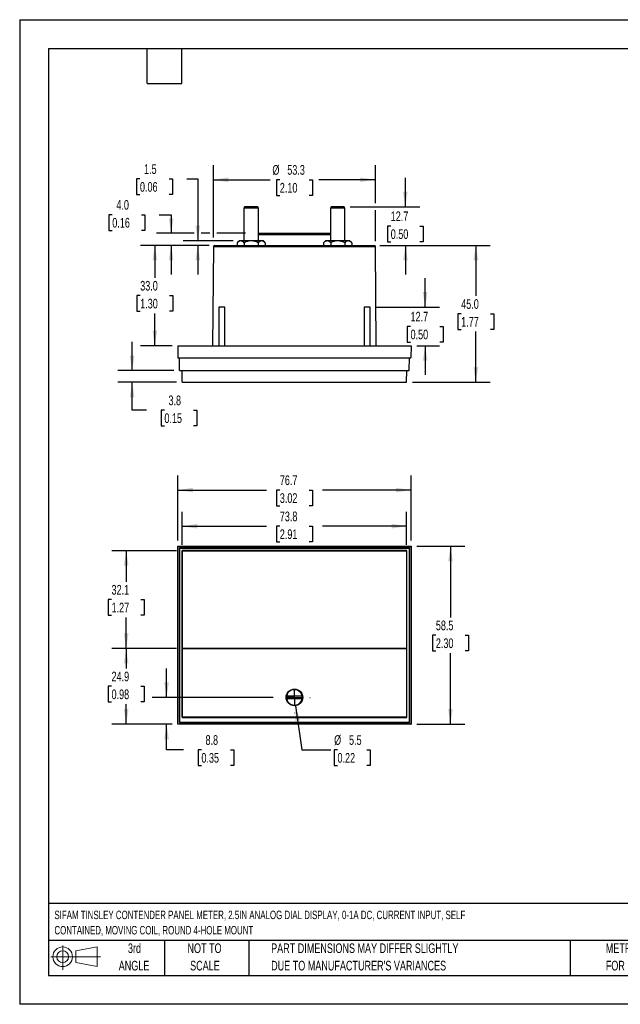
# Model space of a CAD drawing. Header units: millimetres. Extents: x 0 to 419, y 0 to 324.
# Tile 1 of 3: x 0 to 197, y 0 to 324. Entities that reach past the tile are written whole.
import ezdxf

# ---------------------------------------------------------------- set-up
doc = ezdxf.new("R2010")
doc.units = ezdxf.units.MM
doc.header["$LTSCALE"] = 1.5
doc.linetypes.add('CENTERX2', pattern=[20.32, 12.7, -2.54, 2.54, -2.54])
doc.layers.add('CENTER', color=40, linetype='CENTERX2')
doc.layers.add('SLD-DEFPOINTS', color=7, linetype='Continuous')
doc.layers.add('DIMENSIONS', color=140, linetype='Continuous', lineweight=25)
doc.layers.add('TEXT', color=140, linetype='Continuous', lineweight=25)
doc.styles.add('SLDTEXTSTYLE0', font='TXT', dxfattribs={"width": 0.7})
doc.dimstyles.new('SLDDIMSTYLE0', dxfattribs={"dimtxt": 3.237012, "dimasz": 4.953, "dimexe": 0, "dimexo": 0.0625, "dimgap": 0.809253, "dimtad": 0, "dimtih": 1, "dimtoh": 1, "dimrnd": 1e-09, "dimzin": 12, "dimdsep": 46, "dimtxsty": 'SLDTEXTSTYLE0', "dimsah": 1, "dimcen": 0.09, "dimadec": 0, "dimazin": 3, "dimtfac": 1, "dimtofl": 0, "dimtmove": 0, "dimatfit": 3, "dimfxl": 0, "dimfrac": 2, "dimtolj": 1, "dimtzin": 12, "dimarcsym": 0})
doc.dimstyles.new('SLDDIMSTYLE1', dxfattribs={"dimtxt": 3.237012, "dimasz": 4.953, "dimexe": 0, "dimexo": 0.0625, "dimgap": 0.809253, "dimtad": 0, "dimtih": 1, "dimtoh": 1, "dimrnd": 1e-09, "dimzin": 12, "dimdsep": 46, "dimtxsty": 'SLDTEXTSTYLE0', "dimsah": 1, "dimcen": 0, "dimadec": 0, "dimazin": 3, "dimtfac": 1, "dimtofl": 0, "dimtmove": 0, "dimatfit": 3, "dimfxl": 0, "dimfrac": 2, "dimtolj": 1, "dimtzin": 12, "dimarcsym": 0})
doc.dimstyles.new('SLDDIMSTYLE2', dxfattribs={"dimtxt": 3.237012, "dimasz": 4.953, "dimexe": 0, "dimexo": 0.0625, "dimgap": 0.809253, "dimtad": 0, "dimtih": 1, "dimtoh": 1, "dimrnd": 1e-09, "dimzin": 12, "dimdsep": 46, "dimtxsty": 'SLDTEXTSTYLE0', "dimsah": 1, "dimcen": 0.09, "dimadec": 0, "dimazin": 3, "dimtfac": 1, "dimtmove": 0, "dimatfit": 0, "dimfxl": 0, "dimfrac": 2, "dimtolj": 1, "dimtzin": 12, "dimarcsym": 0})
doc.dimstyles.new('SLDDIMSTYLE3', dxfattribs={"dimtxt": 3.237012, "dimasz": 4.953, "dimexe": 0, "dimexo": 0.0625, "dimgap": 0.809253, "dimtad": 0, "dimtih": 1, "dimtoh": 1, "dimrnd": 1e-09, "dimzin": 4, "dimdsep": 46, "dimtxsty": 'SLDTEXTSTYLE0', "dimsah": 1, "dimcen": 0.09, "dimadec": 0, "dimazin": 1, "dimtfac": 1, "dimtofl": 0, "dimtmove": 0, "dimatfit": 3, "dimfxl": 0, "dimfrac": 2, "dimtolj": 1, "dimtzin": 12, "dimarcsym": 0})
doc.dimstyles.new('SLDDIMSTYLE4', dxfattribs={"dimtxt": 3.237012, "dimasz": 4.953, "dimexe": 0, "dimexo": 0.0625, "dimgap": 0.809253, "dimtad": 0, "dimtih": 1, "dimtoh": 1, "dimrnd": 1e-09, "dimzin": 4, "dimdsep": 46, "dimtxsty": 'SLDTEXTSTYLE0', "dimsah": 1, "dimcen": 0.09, "dimadec": 0, "dimazin": 1, "dimtfac": 1, "dimtmove": 0, "dimatfit": 0, "dimfxl": 0, "dimfrac": 2, "dimtolj": 1, "dimtzin": 12, "dimarcsym": 0})

# ---------------------------------------------------------------- blocks, each defined once
blk = doc.blocks.new('Block11')
at = {"color": 7, "linetype": 'Continuous', "lineweight": 18}
for p, q in [((3.88, 7.97), (3.88, 0)), ((8.22, 6.25), (15.26, 7.55)), ((15.26, 7.55), (15.26, 1.1)), ((0, 4.32), (16.31, 4.32)), ((8.22, 2.39), (8.22, 6.25)), ((8.22, 2.39), (15.26, 1.1))]:
    blk.add_line(p, q, dxfattribs=at)
for radius in [3.23, 1.93]:
    blk.add_circle((3.88, 4.32), radius, dxfattribs=at)
blk = doc.blocks.new('Block12')
at = {"layer": 'SLD-DEFPOINTS'}
blk.add_blockref('Block11', (0, 0), dxfattribs=at)
blk = doc.blocks.new('SW_NOTE_0')
at = {"layer": 'TEXT', "color": 0, "linetype": 'CENTERX2', "lineweight": 18, "char_height": 2.775, "attachment_point": 1, "style": 'SLDTEXTSTYLE0'}
for s, insert in [('SIFAM TINSLEY CONTENDER PANEL METER, 2.5IN ANALOG DIAL DISPLAY, 0-1A DC, CURRENT INPUT, SELF', (0, 3.58)), ('CONTAINED, MOVING COIL, ROUND 4-HOLE MOUNT', (0, -1.45))]:
    blk.add_mtext(s, dxfattribs=dict(at, insert=insert))
blk = doc.blocks.new('SW_NOTE_0_3')
at = {"layer": 'TEXT', "color": 0, "linetype": 'CENTERX2', "lineweight": 18, "char_height": 3.175, "attachment_point": 1, "style": 'SLDTEXTSTYLE0'}
for s, insert in [('PART DIMENSIONS MAY DIFFER SLIGHTLY', (0, 4.09)), ("DUE TO MANUFACTURER'S VARIANCES", (0, -1.64))]:
    blk.add_mtext(s, dxfattribs=dict(at, insert=insert))
blk = doc.blocks.new('SW_NOTE_0_4')
at = {"layer": 'TEXT', "color": 0, "linetype": 'CENTERX2', "lineweight": 18, "char_height": 3.175, "attachment_point": 2, "style": 'SLDTEXTSTYLE0'}
for s, insert in [('NOT TO', (7.89, 4.09)), ('SCALE', (8.03, -1.64))]:
    blk.add_mtext(s, dxfattribs=dict(at, insert=insert))
blk = doc.blocks.new('SW_NOTE_0_5')
at = {"layer": 'TEXT', "color": 0, "linetype": 'CENTERX2', "lineweight": 18, "char_height": 3.175, "attachment_point": 2, "style": 'SLDTEXTSTYLE0'}
for s, insert in [('3rd', (3.47, 4.09)), ('ANGLE', (3.33, -1.64))]:
    blk.add_mtext(s, dxfattribs=dict(at, insert=insert))
blk = doc.blocks.new('SW_NOTE_0_6')
at = {"layer": 'TEXT', "color": 0, "linetype": 'CENTERX2', "lineweight": 18, "char_height": 3.175, "attachment_point": 1, "style": 'SLDTEXTSTYLE0'}
for s, insert in [('METRIC UNITS USED', (0, 4.09)), ('FOR PART DESIGN', (0, -1.64))]:
    blk.add_mtext(s, dxfattribs=dict(at, insert=insert))
blk = doc.blocks.new('_D')
at = {"layer": 'DIMENSIONS'}
for p, q in [((130.6, 150.65), (146.41, 150.65)), ((141.65, 150.65), (141.65, 127.27)), ((136.84, 121.4), (135.75, 121.4)), ((135.75, 121.4), (135.75, 116.26)), ((146.46, 121.4), (147.54, 121.4)), ((147.54, 121.4), (147.54, 116.26)), ((135.75, 116.26), (136.84, 116.26)), ((141.65, 92.15), (141.65, 115.53)), ((147.54, 116.26), (146.46, 116.26)), ((130.6, 92.15), (146.41, 92.15))]:
    blk.add_line(p, q, dxfattribs=at)
for points in [[(141.65, 150.65), (140.89, 145.7), (142.41, 145.7)], [(141.65, 92.15), (142.41, 97.11), (140.89, 97.11)]]:
    blk.add_solid(points, dxfattribs=at)
at = {"layer": 'DIMENSIONS', "char_height": 3.175, "attachment_point": 1, "style": 'SLDTEXTSTYLE0'}
for s, insert in [('58.5', (136.84, 126.22)), ('2.30', (136.84, 120.35))]:
    blk.add_mtext(s, dxfattribs=dict(at, insert=insert))
blk = doc.blocks.new('_D_1')
at = {"layer": 'DIMENSIONS'}
for p, q in [((51.99, 152.56), (51.99, 173.91)), ((128.69, 152.56), (128.69, 173.91)), ((51.99, 169.15), (81.15, 169.15)), ((85.53, 169.15), (84.44, 169.15)), ((84.44, 169.15), (84.44, 164)), ((95.15, 169.15), (96.24, 169.15)), ((96.24, 169.15), (96.24, 164)), ((128.69, 169.15), (99.54, 169.15)), ((84.44, 164), (85.53, 164)), ((96.24, 164), (95.15, 164))]:
    blk.add_line(p, q, dxfattribs=at)
for points in [[(51.99, 169.15), (56.94, 168.39), (56.94, 169.91)], [(128.69, 169.15), (123.74, 169.91), (123.74, 168.39)]]:
    blk.add_solid(points, dxfattribs=at)
at = {"layer": 'DIMENSIONS', "char_height": 3.175, "attachment_point": 1, "style": 'SLDTEXTSTYLE0'}
for s, insert in [('76.7', (85.53, 173.97)), ('3.02', (85.53, 168.1))]:
    blk.add_mtext(s, dxfattribs=dict(at, insert=insert))
blk = doc.blocks.new('_D_2')
at = {"layer": 'DIMENSIONS'}
for p, q in [((51.54, 117.06), (30.26, 117.06)), ((35.02, 117.06), (35.02, 110.47)), ((30.21, 104.6), (29.12, 104.6)), ((29.12, 104.6), (29.12, 99.46)), ((39.83, 104.6), (40.92, 104.6)), ((40.92, 104.6), (40.92, 99.46)), ((29.12, 99.46), (30.21, 99.46)), ((35.02, 92.15), (35.02, 98.74)), ((40.92, 99.46), (39.83, 99.46)), ((50.09, 92.15), (30.26, 92.15))]:
    blk.add_line(p, q, dxfattribs=at)
for points in [[(35.02, 117.06), (34.26, 112.1), (35.78, 112.1)], [(35.02, 92.15), (35.78, 97.11), (34.26, 97.11)]]:
    blk.add_solid(points, dxfattribs=at)
at = {"layer": 'DIMENSIONS', "char_height": 3.175, "attachment_point": 1, "style": 'SLDTEXTSTYLE0'}
for s, insert in [('24.9', (30.21, 109.42)), ('0.98', (30.21, 103.55))]:
    blk.add_mtext(s, dxfattribs=dict(at, insert=insert))
blk = doc.blocks.new('_D_3')
at = {"layer": 'DIMENSIONS'}
for p, q in [((51.54, 149.2), (30.26, 149.2)), ((35.02, 149.2), (35.02, 139)), ((30.21, 133.13), (29.12, 133.13)), ((29.12, 133.13), (29.12, 127.98)), ((39.83, 133.13), (40.92, 133.13)), ((40.92, 133.13), (40.92, 127.98)), ((29.12, 127.98), (30.21, 127.98)), ((35.02, 117.06), (35.02, 127.26)), ((40.92, 127.98), (39.83, 127.98)), ((51.54, 117.06), (30.26, 117.06))]:
    blk.add_line(p, q, dxfattribs=at)
for points in [[(35.02, 149.2), (34.26, 144.24), (35.78, 144.24)], [(35.02, 117.06), (35.78, 122.01), (34.26, 122.01)]]:
    blk.add_solid(points, dxfattribs=at)
at = {"layer": 'DIMENSIONS', "char_height": 3.175, "attachment_point": 1, "style": 'SLDTEXTSTYLE0'}
for s, insert in [('32.1', (30.21, 137.94)), ('1.27', (30.21, 132.08))]:
    blk.add_mtext(s, dxfattribs=dict(at, insert=insert))
blk = doc.blocks.new('_D_4')
at = {"layer": 'DIMENSIONS'}
for p, q in [((53.45, 151.1), (53.45, 162.02)), ((127.24, 151.1), (127.24, 162.02)), ((53.45, 157.26), (81.15, 157.26)), ((85.53, 157.26), (84.44, 157.26)), ((84.44, 157.26), (84.44, 152.11)), ((95.15, 157.26), (96.24, 157.26)), ((96.24, 157.26), (96.24, 152.11)), ((127.24, 157.26), (99.54, 157.26)), ((84.44, 152.11), (85.53, 152.11)), ((96.24, 152.11), (95.15, 152.11))]:
    blk.add_line(p, q, dxfattribs=at)
for points in [[(53.45, 157.26), (58.4, 156.49), (58.4, 158.02)], [(127.24, 157.26), (122.28, 158.02), (122.28, 156.49)]]:
    blk.add_solid(points, dxfattribs=at)
at = {"layer": 'DIMENSIONS', "char_height": 3.175, "attachment_point": 1, "style": 'SLDTEXTSTYLE0'}
for s, insert in [('73.8', (85.53, 162.07)), ('2.91', (85.53, 156.2))]:
    blk.add_mtext(s, dxfattribs=dict(at, insert=insert))
blk = doc.blocks.new('_D_5')
at = {"layer": 'DIMENSIONS'}
for p, q in [((90.73, 98.23), (92.8, 83.7)), ((92.8, 83.7), (102.32, 83.7)), ((104.5, 83.7), (103.41, 83.7)), ((103.41, 83.7), (103.41, 78.56)), ((114.11, 83.7), (115.2, 83.7)), ((115.2, 83.7), (115.2, 78.56)), ((103.41, 78.56), (104.5, 78.56)), ((115.2, 78.56), (114.11, 78.56))]:
    blk.add_line(p, q, dxfattribs=at)
blk.add_solid([(90.73, 98.23), (90.67, 93.22), (92.18, 93.43)], dxfattribs=at)
at = {"layer": 'DIMENSIONS', "char_height": 3.175, "attachment_point": 1, "style": 'SLDTEXTSTYLE0'}
for s, insert in [('%%c', (103.4, 88.52)), ('5.5', (108.29, 88.52)), ('0.22', (104.5, 82.65))]:
    blk.add_mtext(s, dxfattribs=dict(at, insert=insert))
blk = doc.blocks.new('_D_6')
at = {"layer": 'DIMENSIONS'}
for p, q in [((48.3, 100.95), (48.3, 110.48)), ((83.3, 100.95), (43.54, 100.95)), ((50.09, 92.15), (43.54, 92.15)), ((48.3, 83.7), (48.3, 92.15)), ((53.91, 83.7), (48.3, 83.7)), ((59.75, 83.7), (58.66, 83.7)), ((58.66, 83.7), (58.66, 78.56)), ((69.37, 83.7), (70.46, 83.7)), ((70.46, 83.7), (70.46, 78.56)), ((58.66, 78.56), (59.75, 78.56)), ((70.46, 78.56), (69.37, 78.56))]:
    blk.add_line(p, q, dxfattribs=at)
for points in [[(48.3, 100.95), (49.06, 105.91), (47.54, 105.91)], [(48.3, 92.15), (47.54, 87.2), (49.06, 87.2)]]:
    blk.add_solid(points, dxfattribs=at)
at = {"layer": 'DIMENSIONS', "char_height": 3.175, "attachment_point": 1, "style": 'SLDTEXTSTYLE0'}
for s, insert in [('8.8', (61.1, 88.52)), ('0.35', (59.75, 82.65))]:
    blk.add_mtext(s, dxfattribs=dict(at, insert=insert))
blk = doc.blocks.new('SW_CENTERMARKSYMBOL_0')
at = {"layer": 'CENTER', "color": 0}
for p, q in [((0, 5.08), (0, 5.14)), ((-5.08, 0), (-5.14, 0)), ((0, 0), (-2.54, 0)), ((0, 0), (0, 2.54)), ((0, 0), (0, -2.54)), ((0, 0), (2.54, 0)), ((5.08, 0), (5.14, 0)), ((0, -5.08), (0, -5.14))]:
    blk.add_line(p, q, dxfattribs=at)
blk = doc.blocks.new('_D_7')
at = {"layer": 'DIMENSIONS'}
for p, q in [((39.55, 271.49), (38.46, 271.49)), ((38.46, 271.49), (38.46, 266.34)), ((49.17, 271.49), (50.25, 271.49)), ((50.25, 271.49), (50.25, 266.34)), ((55, 271.49), (58.56, 271.49)), ((58.56, 271.49), (58.56, 251.11)), ((38.46, 266.34), (39.55, 266.34)), ((50.25, 266.34), (49.17, 266.34)), ((70.21, 251.11), (53.8, 251.11)), ((62.3, 249.61), (53.8, 249.61)), ((58.56, 249.61), (58.56, 240.09))]:
    blk.add_line(p, q, dxfattribs=at)
for points in [[(58.56, 251.11), (59.32, 256.07), (57.8, 256.07)], [(58.56, 249.61), (57.8, 244.66), (59.32, 244.66)]]:
    blk.add_solid(points, dxfattribs=at)
at = {"layer": 'DIMENSIONS', "char_height": 3.175, "attachment_point": 1, "style": 'SLDTEXTSTYLE0'}
for s, insert in [('1.5', (40.89, 276.31)), ('0.06', (39.55, 270.44))]:
    blk.add_mtext(s, dxfattribs=dict(at, insert=insert))
blk = doc.blocks.new('_D_8')
at = {"layer": 'DIMENSIONS'}
for p, q in [((118.39, 249.61), (154.74, 249.61)), ((149.97, 249.61), (149.97, 232.98)), ((145.17, 227.11), (144.08, 227.11)), ((144.08, 227.11), (144.08, 221.97)), ((154.78, 227.11), (155.87, 227.11)), ((155.87, 227.11), (155.87, 221.97)), ((144.08, 221.97), (145.17, 221.97)), ((149.97, 204.61), (149.97, 221.25)), ((155.87, 221.97), (154.78, 221.97)), ((129.14, 204.61), (154.74, 204.61))]:
    blk.add_line(p, q, dxfattribs=at)
for points in [[(149.97, 249.61), (149.21, 244.66), (150.74, 244.66)], [(149.97, 204.61), (150.74, 209.57), (149.21, 209.57)]]:
    blk.add_solid(points, dxfattribs=at)
at = {"layer": 'DIMENSIONS', "char_height": 3.175, "attachment_point": 1, "style": 'SLDTEXTSTYLE0'}
for s, insert in [('45.0', (145.17, 231.93)), ('1.77', (145.17, 226.06))]:
    blk.add_mtext(s, dxfattribs=dict(at, insert=insert))
blk = doc.blocks.new('_D_9')
at = {"layer": 'DIMENSIONS'}
for p, q in [((62.3, 249.61), (39.68, 249.61)), ((44.44, 249.61), (44.44, 238.98)), ((39.63, 233.11), (38.55, 233.11)), ((38.55, 233.11), (38.55, 227.97)), ((49.25, 233.11), (50.34, 233.11)), ((50.34, 233.11), (50.34, 227.97)), ((38.55, 227.97), (39.63, 227.97)), ((44.44, 216.61), (44.44, 227.25)), ((50.34, 227.97), (49.25, 227.97)), ((50.09, 216.61), (39.68, 216.61))]:
    blk.add_line(p, q, dxfattribs=at)
for points in [[(44.44, 249.61), (43.68, 244.66), (45.2, 244.66)], [(44.44, 216.61), (45.2, 221.57), (43.68, 221.57)]]:
    blk.add_solid(points, dxfattribs=at)
at = {"layer": 'DIMENSIONS', "char_height": 3.175, "attachment_point": 1, "style": 'SLDTEXTSTYLE0'}
for s, insert in [('33.0', (39.63, 237.93)), ('1.30', (39.63, 232.06))]:
    blk.add_mtext(s, dxfattribs=dict(at, insert=insert))
blk = doc.blocks.new('_D_10')
at = {"layer": 'DIMENSIONS'}
for p, q in [((63.7, 252.26), (63.7, 275.98)), ((116.98, 263.46), (116.98, 275.98)), ((63.7, 271.21), (82.36, 271.21)), ((85.53, 271.21), (84.44, 271.21)), ((84.44, 271.21), (84.44, 266.07)), ((95.15, 271.21), (96.24, 271.21)), ((96.24, 271.21), (96.24, 266.07)), ((116.98, 271.21), (98.32, 271.21)), ((84.44, 266.07), (85.53, 266.07)), ((96.24, 266.07), (95.15, 266.07)), ((116.98, 251.02), (116.98, 261.17))]:
    blk.add_line(p, q, dxfattribs=at)
for points in [[(63.7, 271.21), (68.65, 270.45), (68.65, 271.98)], [(116.98, 271.21), (112.03, 271.98), (112.03, 270.45)]]:
    blk.add_solid(points, dxfattribs=at)
at = {"layer": 'DIMENSIONS', "char_height": 3.175, "attachment_point": 1, "style": 'SLDTEXTSTYLE0'}
for s, insert in [('%%c', (83.09, 276.03)), ('53.3', (87.98, 276.03)), ('2.10', (85.53, 270.16))]:
    blk.add_mtext(s, dxfattribs=dict(at, insert=insert))
blk = doc.blocks.new('_D_11')
at = {"layer": 'DIMENSIONS'}
for p, q in [((126.81, 262.31), (126.81, 271.84)), ((108.62, 262.31), (131.57, 262.31)), ((122, 255.96), (120.91, 255.96)), ((120.91, 255.96), (120.91, 250.82)), ((131.62, 255.96), (132.71, 255.96)), ((132.71, 255.96), (132.71, 250.82)), ((118.39, 249.61), (131.57, 249.61)), ((120.91, 250.82), (122, 250.82)), ((126.81, 249.61), (126.81, 240.09)), ((132.71, 250.82), (131.62, 250.82))]:
    blk.add_line(p, q, dxfattribs=at)
for points in [[(126.81, 262.31), (127.57, 267.27), (126.05, 267.27)], [(126.81, 249.61), (126.05, 244.66), (127.57, 244.66)]]:
    blk.add_solid(points, dxfattribs=at)
at = {"layer": 'DIMENSIONS', "char_height": 3.175, "attachment_point": 1, "style": 'SLDTEXTSTYLE0'}
for s, insert in [('12.7', (122, 260.78)), ('0.50', (122, 254.91))]:
    blk.add_mtext(s, dxfattribs=dict(at, insert=insert))
blk = doc.blocks.new('_D_12')
at = {"layer": 'DIMENSIONS'}
for p, q in [((133.33, 229.31), (133.33, 238.84)), ((117.12, 229.31), (138.09, 229.31)), ((128.52, 222.96), (127.43, 222.96)), ((127.43, 222.96), (127.43, 217.82)), ((138.14, 222.96), (139.22, 222.96)), ((139.22, 222.96), (139.22, 217.82)), ((127.43, 217.82), (128.52, 217.82)), ((139.22, 217.82), (138.14, 217.82)), ((130.6, 216.61), (138.09, 216.61)), ((133.33, 216.61), (133.33, 207.09))]:
    blk.add_line(p, q, dxfattribs=at)
for points in [[(133.33, 229.31), (134.09, 234.27), (132.57, 234.27)], [(133.33, 216.61), (132.57, 211.66), (134.09, 211.66)]]:
    blk.add_solid(points, dxfattribs=at)
at = {"layer": 'DIMENSIONS', "char_height": 3.175, "attachment_point": 1, "style": 'SLDTEXTSTYLE0'}
for s, insert in [('12.7', (128.52, 227.78)), ('0.50', (128.52, 221.91))]:
    blk.add_mtext(s, dxfattribs=dict(at, insert=insert))
blk = doc.blocks.new('_D_13')
at = {"layer": 'DIMENSIONS'}
for p, q in [((36.99, 208.42), (36.99, 217.95)), ((50.66, 208.42), (32.23, 208.42)), ((51.54, 204.61), (32.23, 204.61)), ((36.99, 195.42), (36.99, 204.61)), ((41.74, 195.42), (36.99, 195.42)), ((47.58, 195.42), (46.49, 195.42)), ((46.49, 195.42), (46.49, 190.28)), ((57.2, 195.42), (58.28, 195.42)), ((58.28, 195.42), (58.28, 190.28)), ((46.49, 190.28), (47.58, 190.28)), ((58.28, 190.28), (57.2, 190.28))]:
    blk.add_line(p, q, dxfattribs=at)
for points in [[(36.99, 208.42), (37.75, 213.38), (36.23, 213.38)], [(36.99, 204.61), (36.23, 199.66), (37.75, 199.66)]]:
    blk.add_solid(points, dxfattribs=at)
at = {"layer": 'DIMENSIONS', "char_height": 3.175, "attachment_point": 1, "style": 'SLDTEXTSTYLE0'}
for s, insert in [('3.8', (48.92, 200.24)), ('0.15', (47.58, 194.37))]:
    blk.add_mtext(s, dxfattribs=dict(at, insert=insert))
blk = doc.blocks.new('_D_14')
at = {"layer": 'DIMENSIONS'}
for p, q in [((30.45, 259.71), (29.36, 259.71)), ((29.36, 259.71), (29.36, 254.56)), ((40.07, 259.71), (41.15, 259.71)), ((41.15, 259.71), (41.15, 254.56)), ((45.9, 259.71), (49.8, 259.71)), ((49.8, 259.71), (49.8, 253.61)), ((29.36, 254.56), (30.45, 254.56)), ((41.15, 254.56), (40.07, 254.56)), ((57.42, 253.61), (45.04, 253.61)), ((62.56, 253.61), (59.7, 253.61)), ((74.27, 253.61), (64.84, 253.61)), ((62.3, 249.61), (45.04, 249.61)), ((49.8, 249.61), (49.8, 240.09))]:
    blk.add_line(p, q, dxfattribs=at)
for points in [[(49.8, 253.61), (50.56, 258.57), (49.04, 258.57)], [(49.8, 249.61), (49.04, 244.66), (50.56, 244.66)]]:
    blk.add_solid(points, dxfattribs=at)
at = {"layer": 'DIMENSIONS', "char_height": 3.175, "attachment_point": 1, "style": 'SLDTEXTSTYLE0'}
for s, insert in [('4.0', (31.8, 264.53)), ('0.16', (30.45, 258.66))]:
    blk.add_mtext(s, dxfattribs=dict(at, insert=insert))

msp = doc.modelspace()

# ---------------------------------------------------------------- linework, layer by layer
at = {"color": 7, "linetype": 'Continuous'}
for p, q in [((0.004, 323.854), (0.004, 0.004)), ((0.004, 323.854), (419.104, 323.854)), ((419.104, 0.004), (0.004, 0.004))]:
    msp.add_line(p, q, dxfattribs=at)
for p, q in [((73.967, 262.315), (73.717, 261.882)), ((73.717, 261.882), (73.717, 251.115)), ((78.517, 261.882), (73.717, 261.882)), ((78.267, 262.315), (73.967, 262.315)), ((78.517, 261.882), (78.267, 262.315)), ((78.517, 251.115), (78.517, 261.882)), ((102.415, 262.315), (102.165, 261.882)), ((102.165, 261.882), (102.165, 251.115)), ((106.965, 261.882), (102.165, 261.882)), ((106.715, 262.315), (102.415, 262.315)), ((106.965, 261.882), (106.715, 262.315)), ((106.965, 251.115), (106.965, 261.882)), ((78.517, 253.615), (102.165, 253.615)), ((102.165, 253.119), (78.517, 253.119)), ((64.202, 249.615), (116.48, 249.615)), ((72.117, 251.115), (71.498, 250.496)), ((71.498, 250.496), (71.498, 249.615)), ((72.653, 251.115), (72.117, 251.115)), ((76.117, 251.115), (72.653, 251.115)), ((73.808, 250.496), (73.808, 249.615)), ((79.581, 251.115), (76.117, 251.115)), ((78.427, 250.496), (78.427, 249.615)), ((80.117, 251.115), (79.581, 251.115)), ((80.736, 250.496), (80.117, 251.115)), ((80.736, 250.496), (80.736, 249.615)), ((100.565, 251.115), (99.946, 250.496)), ((99.946, 250.496), (99.946, 249.615)), ((101.101, 251.115), (100.565, 251.115)), ((104.565, 251.115), (101.101, 251.115)), ((102.256, 250.496), (102.256, 249.615)), ((108.029, 251.115), (104.565, 251.115)), ((106.875, 250.496), (106.875, 249.615)), ((108.565, 251.115), (108.029, 251.115)), ((109.184, 250.496), (108.565, 251.115)), ((109.184, 250.496), (109.184, 249.615)), ((63.701, 249.119), (63.417, 216.615)), ((116.981, 249.119), (63.701, 249.119)), ((117.265, 216.615), (116.981, 249.119)), ((65.465, 229.315), (65.465, 216.615)), ((67.389, 229.315), (65.465, 229.315)), ((67.465, 229.315), (67.389, 229.315)), ((67.465, 216.615), (67.465, 229.315)), ((113.217, 229.315), (113.217, 216.615)), ((115.141, 229.315), (113.217, 229.315)), ((115.217, 229.315), (115.141, 229.315)), ((115.217, 216.615), (115.217, 229.315)), ((51.991, 216.615), (128.691, 216.615)), ((51.991, 216.615), (52.026, 212.615)), ((128.691, 216.615), (128.656, 212.615)), ((52.026, 212.615), (128.656, 212.615)), ((52.563, 208.425), (52.526, 212.615)), ((128.12, 208.425), (128.156, 212.615)), ((52.563, 208.425), (128.12, 208.425)), ((53.446, 204.615), (53.413, 208.425)), ((127.236, 204.615), (127.27, 208.425)), ((53.446, 204.615), (127.236, 204.615)), ((51.991, 150.652), (52.026, 150.618)), ((51.991, 92.152), (51.991, 150.652)), ((51.991, 150.652), (128.691, 150.652)), ((52.026, 92.187), (52.026, 150.618)), ((52.026, 150.618), (128.656, 150.618)), ((52.526, 150.118), (52.526, 92.687)), ((52.563, 150.081), (52.526, 150.118)), ((128.156, 150.118), (52.526, 150.118)), ((52.563, 92.724), (52.563, 150.081)), ((52.563, 150.081), (128.12, 150.081)), ((53.413, 149.231), (53.413, 94.374)), ((53.446, 149.198), (53.413, 149.231)), ((127.27, 149.231), (53.413, 149.231)), ((53.446, 117.057), (53.446, 149.198)), ((53.446, 149.198), (127.236, 149.198)), ((127.236, 149.198), (127.27, 149.231)), ((127.236, 149.198), (127.236, 117.057)), ((127.27, 94.374), (127.27, 149.231)), ((128.12, 150.081), (128.156, 150.118)), ((128.12, 150.081), (128.12, 92.724)), ((128.156, 92.687), (128.156, 150.118)), ((128.691, 150.652), (128.656, 150.618)), ((128.656, 150.618), (128.656, 92.187)), ((128.691, 150.652), (128.691, 92.152)), ((53.446, 117.057), (53.441, 117.053)), ((127.241, 117.053), (53.441, 117.053)), ((53.441, 94.403), (53.441, 117.053)), ((53.446, 117.057), (127.236, 117.057)), ((127.241, 117.053), (127.236, 117.057)), ((127.241, 117.053), (127.241, 94.403)), ((87.79, 101.452), (92.893, 101.452)), ((92.893, 100.452), (87.79, 100.452)), ((53.441, 94.403), (53.413, 94.374)), ((53.413, 94.374), (127.27, 94.374)), ((127.241, 94.403), (53.441, 94.403)), ((127.27, 94.374), (127.241, 94.403)), ((51.991, 92.152), (52.026, 92.187)), ((128.691, 92.152), (51.991, 92.152)), ((128.656, 92.187), (52.026, 92.187)), ((52.563, 92.724), (52.526, 92.687)), ((52.526, 92.687), (128.156, 92.687)), ((128.12, 92.724), (52.563, 92.724)), ((128.156, 92.687), (128.12, 92.724)), ((128.656, 92.187), (128.691, 92.152))]:
    msp.add_line(p, q)
for radius in [2.75, 2.65]:
    msp.add_circle((90.341, 100.952), radius)
for centre, radius, start, end in [((64.201, 249.115), 0.5, 90, 179.5), ((72.774, 249.502), 1.617, 94.28589, 142.08768), ((72.493, 249.429), 1.694, 39.05892, 84.56751), ((76.214, 246.135), 4.98, 91.11204, 118.88796), ((75.989, 246.017), 5.099, 61.4414, 88.5586), ((79.702, 249.502), 1.617, 94.28589, 142.08768), ((79.421, 249.429), 1.694, 39.05892, 84.56751), ((101.222, 249.502), 1.617, 94.28589, 142.08768), ((100.941, 249.429), 1.694, 39.05892, 84.56751), ((104.662, 246.135), 4.98, 91.11204, 118.88796), ((104.437, 246.017), 5.099, 61.4414, 88.5586), ((108.15, 249.502), 1.617, 94.28589, 142.08768), ((107.869, 249.429), 1.694, 39.05892, 84.56751), ((116.481, 249.115), 0.5, 0.5, 90), ((90.341, 100.952), 2.6, 168.91251, 191.08749), ((90.341, 100.952), 2.6, 11.08749, 168.91251), ((90.341, 100.952), 2.6, 191.08749, 348.91251), ((90.341, 100.952), 2.6, 348.91251, 11.08749)]:
    msp.add_arc(centre, radius, start, end)
at = {"layer": 'TEXT'}
for p, q in [((9.525, 314.325), (409.575, 314.325)), ((9.525, 314.325), (9.525, 9.525)), ((41.91, 302.895), (41.91, 314.325)), ((53.34, 302.895), (53.34, 314.325)), ((41.91, 302.895), (53.34, 302.895)), ((409.575, 33.189), (9.525, 33.189)), ((409.575, 20.955), (9.525, 20.955)), ((47.625, 20.955), (47.625, 9.525)), ((75.317, 20.955), (75.317, 9.525)), ((180.97, 20.955), (180.97, 9.525)), ((9.525, 9.525), (409.575, 9.525))]:
    msp.add_line(p, q, dxfattribs=at)

# ---------------------------------------------------------------- block references
at = {"layer": 'CENTER'}
msp.add_blockref('SW_CENTERMARKSYMBOL_0', (90.341, 100.952), dxfattribs=at)
at = {"layer": 'SLD-DEFPOINTS'}
msp.add_blockref('Block12', (10.257, 11.331), dxfattribs=at)
at = {"layer": 'TEXT', "linetype": 'CENTERX2', "lineweight": 18}
for name, p in [('SW_NOTE_0', (11.42, 27.217)), ('SW_NOTE_0_5', (34.271, 15.953)), ('SW_NOTE_0_4', (52.886, 15.953)), ('SW_NOTE_0_3', (82.679, 15.953)), ('SW_NOTE_0_6', (192.718, 15.953))]:
    msp.add_blockref(name, p, dxfattribs=at)

# ---------------------------------------------------------------- dimensions: what is measured, and where the dimension line sits
at = {"layer": 'DIMENSIONS'}
for base, p1, p2, dimstyle, picture, middle in [((58.559, 249.615), (72.117, 251.115), (64.201, 249.615), 'SLDDIMSTYLE2', '_D_7', (58.559, 271.488)), ((126.809, 249.615), (106.715, 262.315), (116.481, 249.615), 'SLDDIMSTYLE2', '_D_11', (126.809, 255.965)), ((49.798, 249.615), (76.172, 253.615), (64.201, 249.615), 'SLDDIMSTYLE4', '_D_14', (49.798, 259.709)), ((44.443, 216.615), (64.201, 249.615), (51.991, 216.615), 'SLDDIMSTYLE3', '_D_9', (44.443, 233.115)), ((149.975, 204.615), (116.481, 249.615), (127.236, 204.615), 'SLDDIMSTYLE3', '_D_8', (149.975, 227.115)), ((133.328, 216.615), (115.217, 229.315), (128.691, 216.615), 'SLDDIMSTYLE2', '_D_12', (133.328, 222.965)), ((36.991, 204.615), (52.563, 208.425), (53.446, 204.615), 'SLDDIMSTYLE2', '_D_13', (36.991, 195.421)), ((35.021, 117.057), (53.446, 149.198), (53.446, 117.057), 'SLDDIMSTYLE0', '_D_3', (35.021, 133.127)), ((141.648, 92.152), (128.691, 150.652), (128.691, 92.152), 'SLDDIMSTYLE0', '_D', (141.648, 121.402)), ((35.0213, 92.1525), (53.4459, 117.0572), (51.9911, 92.1525), 'SLDDIMSTYLE0', '_D_2', (35.0213, 104.6048)), ((48.302, 92.152), (85.201, 100.952), (51.991, 92.152), 'SLDDIMSTYLE2', '_D_6', (48.302, 83.7))]:
    dim = msp.add_linear_dim(base=base, p1=p1, p2=p2, angle=90, dimstyle=dimstyle, dxfattribs=at)
    dim.commit()
    dim.dimension.update_dxf_attribs({"geometry": picture, "text_midpoint": middle, "dimtype": 160})
dim = msp.add_linear_dim(base=(63.701, 271.214), p1=(116.981, 249.119), p2=(63.701, 249.119), text='%%c<>', dimstyle='SLDDIMSTYLE0', dxfattribs=at)
dim.commit()
dim.dimension.update_dxf_attribs({"geometry": '_D_10', "text_midpoint": (90.341, 271.214), "dimtype": 160})
for base, p1, p2, picture, middle in [((51.991, 169.148), (128.691, 150.652), (51.991, 150.652), '_D_1', (90.341, 169.148)), ((127.236, 157.256), (53.446, 149.198), (127.236, 149.198), '_D_4', (90.341, 157.256))]:
    dim = msp.add_linear_dim(base=base, p1=p1, p2=p2, dimstyle='SLDDIMSTYLE0', dxfattribs=at)
    dim.commit()
    dim.dimension.update_dxf_attribs({"geometry": picture, "text_midpoint": middle, "dimtype": 160})
dim = msp.add_diameter_dim_2p(p1=(89.954, 103.675), p2=(90.729, 98.23), dimstyle='SLDDIMSTYLE1', dxfattribs=at)
dim.commit()
dim.dimension.update_dxf_attribs({"geometry": '_D_5', "text_midpoint": (109.305, 83.7), "dimtype": 163})

doc.saveas('drawing.dxf')
